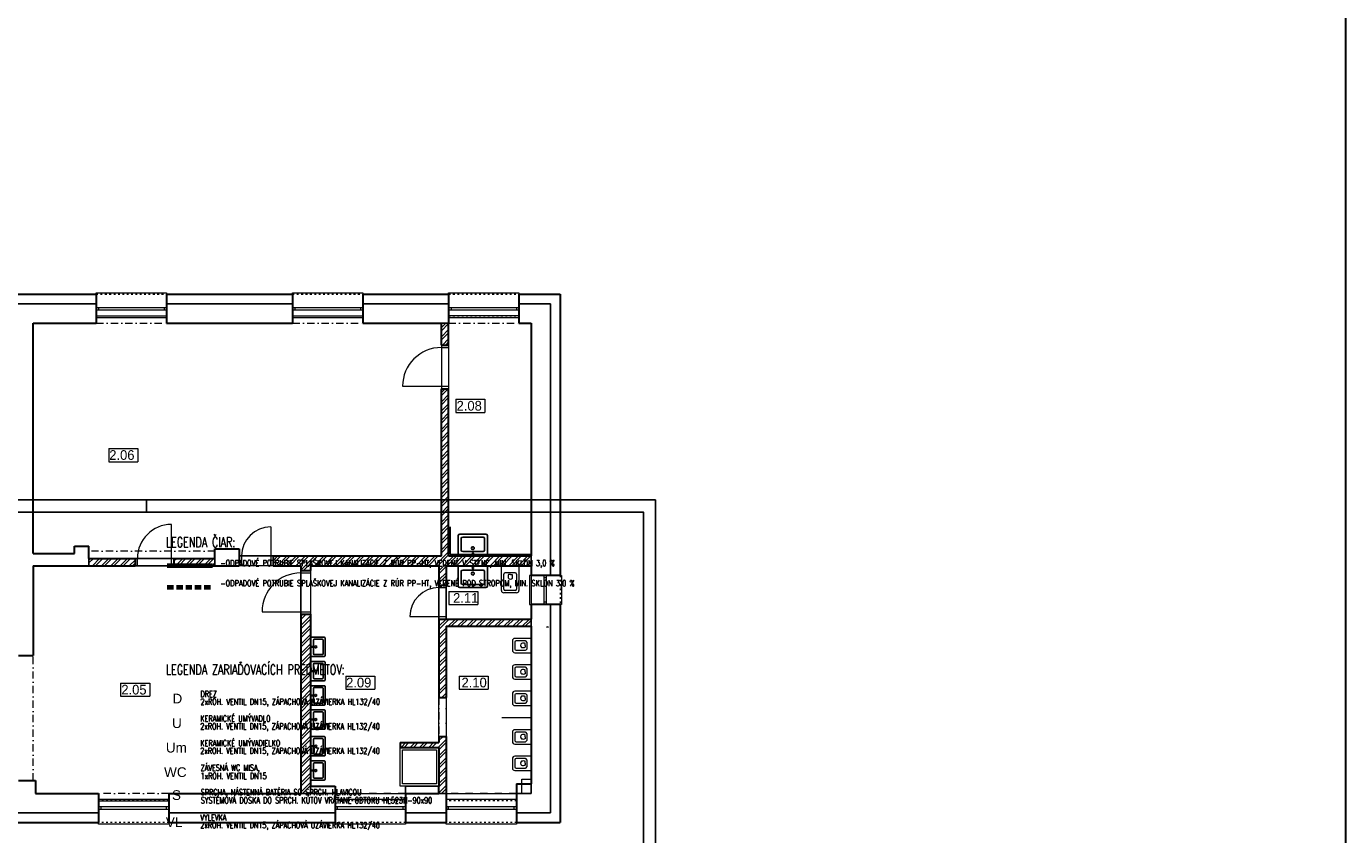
# Model space of a CAD drawing. Header units: millimetres. Extents: x -1674 to 107018, y 6909 to 78196.
# Tile 8 of 24: x 24819 to 52034, y 25935 to 42605. Entities that reach past the tile are written whole.
import ezdxf

# ---------------------------------------------------------------- set-up
doc = ezdxf.new("R2010")
doc.units = ezdxf.units.MM
for name, pattern in [('ACAD_ISO03W100', [30, 12, -18]), ('ČERCHOVANÁ', [1, 0.5, -0.25, 0, -0.25]), ('ČÁRKOVANÁ2', [9.525, 6.35, -3.175])]:
    doc.linetypes.add(name, pattern=pattern)
doc.layers.add('- pomocna', color=232, linetype='Continuous', lineweight=0, plot=False)
for name, color, linetype, lineweight in [('- zariadenie', 30, 'Continuous', 0), ('_1_TZB-KANALIZ', 40, 'Continuous', 70), ('H popisky', 8, 'Continuous', 25), ('H stavba', 82, 'Continuous', 30), ('otvor', 163, 'Continuous', 5), ('ramik', 61, 'Continuous', 25), ('Tbč stavba', 4, 'ČERCHOVANÁ', 0), ('TZB-popis splasky', 255, 'Continuous', 18), ('Tč stavba', 7, 'ACAD_ISO03W100', 5), ('VT šrafy', 253, 'Continuous', 9), ('ZTI-popis', 7, 'Continuous', 20)]:
    doc.layers.add(name, color=color, linetype=linetype, lineweight=lineweight)
doc.styles.add('MtXpl_TechnicLite', font='txt')
doc.styles.add('ROMANS', font='romans.shx', dxfattribs={"width": 0.8})
doc.styles.get("Standard").update_dxf_attribs({"font": 'arial.ttf'})
doc.styles.add('zti-popis', font='arial.ttf', dxfattribs={"height": 100})

# ---------------------------------------------------------------- blocks, each defined once
blk = doc.blocks.new('*U426')
at = {"layer": 'ramik'}
for p, q in [((-210, 292), (-210, 297)), ((-5, 297), (0, 297))]:
    blk.add_line(p, q, dxfattribs=at)
for points in [[(-630, 0), (0, 0), (0, 297), (-630, 297)], [(-625, 5), (-5, 5), (-5, 292), (-625, 292)]]:
    blk.add_lwpolyline(points, close=True, dxfattribs=at)
blk = doc.blocks.new('2np-novypdklad')
at = {"layer": '- pomocna', "color": 8}
for p, q in [((22312, 25421), (23612, 25421)), ((22312, 20671), (22312, 25421)), ((23612, 25421), (23612, 25571)), ((23612, 25571), (25062, 25571)), ((25062, 25571), (25062, 25421)), ((25062, 25421), (27662, 25421)), ((27662, 25421), (27662, 25571)), ((27662, 25571), (29112, 25571)), ((29112, 25571), (29112, 25421)), ((29112, 25421), (30732, 25421)), ((30732, 25421), (30732, 20621)), ((32332, 25571), (30882, 25571)), ((30882, 25571), (30882, 20621)), ((32332, 25421), (32332, 25571)), ((32582, 25421), (32332, 25421)), ((32582, 20621), (32582, 25421)), ((23462, 20821), (23162, 20821)), ((23162, 20821), (23162, 20671)), ((23462, 20571), (23462, 20821)), ((26562, 20771), (26062, 20771)), ((26062, 20771), (26062, 20571)), ((26562, 20621), (26562, 20771)), ((23162, 20671), (22312, 20671)), ((27832, 20421), (22312, 20421)), ((22312, 20421), (22312, 18571)), ((26062, 20571), (23462, 20571)), ((30732, 20621), (26562, 20621)), ((27832, 15721), (27832, 20421)), ((30682, 20421), (28032, 20421)), ((28032, 20421), (28032, 15871)), ((30682, 16771), (30682, 20421)), ((30832, 19321), (30832, 20421)), ((30832, 20421), (32582, 20421)), ((30882, 20621), (32582, 20621)), ((32582, 20421), (32582, 19321)), ((32582, 19321), (30832, 19321)), ((32582, 19171), (30832, 19171)), ((30832, 19171), (30832, 15721)), ((32582, 16021), (32582, 19171)), ((22312, 18571), (22012, 18571)), ((29882, 16671), (29882, 16771)), ((29882, 16771), (30682, 16771)), ((30682, 16671), (29882, 16671)), ((30682, 15871), (30682, 16671)), ((22012, 15991), (22362, 15991)), ((22362, 15991), (22362, 15721)), ((28032, 15871), (28542, 15871)), ((28542, 15871), (28542, 15721)), ((29992, 15721), (29992, 15871)), ((29992, 15871), (30682, 15871)), ((32392, 15721), (32392, 16021)), ((32392, 16021), (32582, 16021)), ((22362, 15721), (23662, 15721)), ((23662, 15721), (23662, 15571)), ((23662, 15571), (25112, 15571)), ((25112, 15571), (25112, 15721)), ((25112, 15721), (27832, 15721)), ((28542, 15721), (29992, 15721)), ((30832, 15721), (32392, 15721))]:
    blk.add_line(p, q, dxfattribs=at)
at = {"layer": '- zariadenie', "color": 8}
for p, q in [((31972, 19911), (31972, 20421)), ((31972, 20421), (32332, 20421)), ((32332, 20421), (32332, 19911)), ((32022, 19936), (32022, 20246)), ((32257, 20271), (32047, 20271)), ((32156, 20242), (32117, 20242)), ((32156, 20242), (32194, 20242)), ((32282, 20246), (32282, 19936)), ((32257, 19911), (32047, 19911)), ((32282, 19861), (32022, 19861)), ((32197, 18871), (32197, 18676)), ((32582, 18921), (32247, 18921)), ((32247, 18846), (32247, 18701)), ((32467, 18871), (32272, 18871)), ((32463, 18777), (32463, 18816)), ((32492, 18846), (32492, 18701)), ((32582, 18626), (32582, 18921)), ((32247, 18626), (32582, 18626)), ((32272, 18676), (32467, 18676)), ((32463, 18777), (32463, 18738)), ((32197, 18326), (32197, 18131)), ((32582, 18376), (32247, 18376)), ((32247, 18301), (32247, 18156)), ((32467, 18326), (32272, 18326)), ((32463, 18232), (32463, 18271)), ((32492, 18301), (32492, 18156)), ((32582, 18081), (32582, 18376)), ((32247, 18081), (32582, 18081)), ((32272, 18131), (32467, 18131)), ((32463, 18232), (32463, 18193)), ((32197, 17781), (32197, 17586)), ((32582, 17831), (32247, 17831)), ((32247, 17756), (32247, 17611)), ((32467, 17781), (32272, 17781)), ((32463, 17687), (32463, 17726)), ((32492, 17756), (32492, 17611)), ((32582, 17536), (32582, 17831)), ((32247, 17536), (32582, 17536)), ((32272, 17586), (32467, 17586)), ((32463, 17687), (32463, 17648)), ((32582, 17286), (31982, 17286)), ((32197, 16986), (32197, 16791)), ((32582, 17036), (32247, 17036)), ((32247, 16961), (32247, 16816)), ((32467, 16986), (32272, 16986)), ((32463, 16892), (32463, 16931)), ((32463, 16892), (32463, 16853)), ((32492, 16961), (32492, 16816)), ((32582, 16741), (32582, 17036)), ((29882, 15871), (29882, 16671)), ((29882, 16671), (30682, 16671)), ((29932, 15921), (29932, 16621)), ((29932, 16621), (30632, 16621)), ((30632, 16621), (30632, 15921)), ((30682, 16671), (30682, 15871)), ((32247, 16741), (32582, 16741)), ((32272, 16791), (32467, 16791)), ((32197, 16441), (32197, 16246)), ((32582, 16491), (32247, 16491)), ((32247, 16416), (32247, 16271)), ((32467, 16441), (32272, 16441)), ((32463, 16347), (32463, 16386)), ((32463, 16347), (32463, 16308)), ((32492, 16416), (32492, 16271)), ((32582, 16196), (32582, 16491)), ((32247, 16196), (32582, 16196)), ((32272, 16246), (32467, 16246)), ((30682, 15871), (29882, 15871)), ((30632, 15921), (29932, 15921))]:
    blk.add_line(p, q, dxfattribs=at)
for centre, radius, start, end in [((32047, 20246), 25, 90, 180), ((32235, 20199), 126, 160.245, 195.3461), ((32152, 20183), 41.5, 203.5039, 275.7802), ((32159, 20183), 41.5, 264.2198, 336.4961), ((32076, 20199), 126, 344.654, 19.755), ((32257, 20246), 25, 0, 90), ((32022, 19911), 50, 180, 270), ((32047, 19936), 25, 180, 270), ((32257, 19936), 25, 270, 0), ((32282, 19911), 50, 270, 0), ((32247, 18871), 50, 90, 180), ((32272, 18846), 25, 90, 180), ((32404, 18780), 41.5, 113.5039, 185.7802), ((32421, 18697), 126, 70.245, 105.346), ((32467, 18846), 25, 0, 90), ((32247, 18676), 50, 180, 270), ((32272, 18701), 25, 180, 270), ((32404, 18773), 41.5, 174.2198, 246.4961), ((32421, 18857), 126, 254.6539, 289.755), ((32467, 18701), 25, 270, 0), ((32247, 18326), 50, 90, 180), ((32272, 18301), 25, 90, 180), ((32404, 18235), 41.5, 113.5039, 185.7802), ((32421, 18152), 126, 70.245, 105.346), ((32467, 18301), 25, 0, 90), ((32247, 18131), 50, 180, 270), ((32272, 18156), 25, 180, 270), ((32404, 18228), 41.5, 174.2198, 246.4961), ((32421, 18312), 126, 254.6539, 289.755), ((32467, 18156), 25, 270, 0), ((32247, 17781), 50, 90, 180), ((32272, 17756), 25, 90, 180), ((32404, 17690), 41.5, 113.5039, 185.7802), ((32421, 17607), 126, 70.245, 105.346), ((32467, 17756), 25, 0, 90), ((32247, 17586), 50, 180, 270), ((32272, 17611), 25, 180, 270), ((32404, 17683), 41.5, 174.2198, 246.4961), ((32421, 17767), 126, 254.6539, 289.755), ((32467, 17611), 25, 270, 0), ((32247, 16986), 50, 90, 180), ((32272, 16961), 25, 90, 180), ((32404, 16895), 41.5, 113.5039, 185.7802), ((32404, 16888), 41.5, 174.2198, 246.4961), ((32421, 16812), 126, 70.245, 105.346), ((32467, 16961), 25, 0, 90), ((32247, 16791), 50, 180, 270), ((32272, 16816), 25, 180, 270), ((32421, 16972), 126, 254.6539, 289.755), ((32467, 16816), 25, 270, 0), ((32247, 16441), 50, 90, 180), ((32272, 16416), 25, 90, 180), ((32404, 16350), 41.5, 113.5039, 185.7802), ((32404, 16343), 41.5, 174.2198, 246.4961), ((32421, 16267), 126, 70.245, 105.346), ((32467, 16416), 25, 0, 90), ((32247, 16246), 50, 180, 270), ((32272, 16271), 25, 180, 270), ((32421, 16427), 126, 254.6539, 289.755), ((32467, 16271), 25, 270, 0)]:
    blk.add_arc(centre, radius, start, end, dxfattribs=at)
at = {"color": 8, "linetype": 'Continuous'}
for p, q in [((21232, 25821), (23612, 25821)), ((25062, 25821), (27662, 25821)), ((29112, 25821), (30882, 25821)), ((32332, 25821), (32982, 25821)), ((32982, 25821), (32982, 20221)), ((30912, 20651), (30912, 21221)), ((30912, 20651), (32582, 20651)), ((32982, 19621), (32982, 15321)), ((29992, 15871), (30682, 15871)), ((32282, 15721), (32582, 15721)), ((21232, 15321), (23662, 15321)), ((25112, 15321), (28542, 15321)), ((29992, 15321), (30832, 15321)), ((32282, 15321), (32982, 15321))]:
    blk.add_line(p, q, dxfattribs=at)
at = {"color": 8}
for p, q in [((30732, 25421), (30882, 25421)), ((31082, 20621), (31082, 21041)), ((31112, 21071), (31652, 21071)), ((31142, 20741), (31142, 20981)), ((31172, 21011), (31592, 21011)), ((31622, 20981), (31622, 20741)), ((31682, 21041), (31682, 20621)), ((31592, 20711), (31172, 20711)), ((23462, 20571), (23462, 20421)), ((26062, 20571), (26062, 20421)), ((31682, 20621), (31082, 20621)), ((31682, 20421), (31082, 20421)), ((31082, 20421), (31082, 20001)), ((31682, 20001), (31682, 20421)), ((32582, 20621), (32582, 20421)), ((31142, 20301), (31142, 20061)), ((31592, 20331), (31172, 20331)), ((31622, 20061), (31622, 20301)), ((31112, 19971), (31652, 19971)), ((31172, 20031), (31592, 20031)), ((32582, 19171), (32582, 19321)), ((28032, 18546), (28032, 18946)), ((28032, 18946), (28312, 18946)), ((28092, 18606), (28092, 18886)), ((28112, 18906), (28272, 18906)), ((28292, 18886), (28292, 18606)), ((28332, 18926), (28332, 18566)), ((28312, 18546), (28032, 18546)), ((28272, 18586), (28112, 18586)), ((28032, 18046), (28032, 18446)), ((28032, 18446), (28312, 18446)), ((28092, 18106), (28092, 18386)), ((28112, 18406), (28272, 18406)), ((28292, 18386), (28292, 18106)), ((28332, 18426), (28332, 18066)), ((28312, 18046), (28032, 18046)), ((28272, 18086), (28112, 18086)), ((28032, 17546), (28032, 17946)), ((28032, 17946), (28312, 17946)), ((28092, 17606), (28092, 17886)), ((28112, 17906), (28272, 17906)), ((28292, 17886), (28292, 17606)), ((28332, 17926), (28332, 17566)), ((28312, 17546), (28032, 17546)), ((28032, 17046), (28032, 17446)), ((28032, 17446), (28312, 17446)), ((28272, 17586), (28112, 17586)), ((28332, 17426), (28332, 17066)), ((28092, 17106), (28092, 17386)), ((28112, 17406), (28272, 17406)), ((28292, 17386), (28292, 17106)), ((28312, 17046), (28032, 17046)), ((28032, 16496), (28032, 16896)), ((28032, 16896), (28312, 16896)), ((28272, 17086), (28112, 17086)), ((28332, 16876), (28332, 16516)), ((28092, 16556), (28092, 16836)), ((28112, 16856), (28272, 16856)), ((28292, 16836), (28292, 16556)), ((28312, 16496), (28032, 16496)), ((28032, 15996), (28032, 16396)), ((28032, 16396), (28312, 16396)), ((28092, 16056), (28092, 16336)), ((28272, 16536), (28112, 16536)), ((28112, 16356), (28272, 16356)), ((28292, 16336), (28292, 16056)), ((28332, 16376), (28332, 16016)), ((28312, 15996), (28032, 15996)), ((28032, 15871), (28032, 15721)), ((28272, 16036), (28112, 16036)), ((29992, 15721), (29992, 15871)), ((32582, 15921), (32582, 15721)), ((28542, 15721), (27832, 15721)), ((30682, 15721), (30832, 15721))]:
    blk.add_line(p, q, dxfattribs=at)
for centre, radius in [((31382, 20671), 15), ((31382, 20371), 15), ((28066, 18746), 10), ((28066, 18246), 10), ((28066, 17746), 10), ((28066, 17246), 10), ((28066, 16696), 10), ((28066, 16196), 10)]:
    blk.add_circle(centre, radius, dxfattribs=at)
for centre, radius, start, end in [((31112, 21041), 30, 90, 180), ((31172, 20981), 30, 90, 180), ((31592, 20981), 30, 0, 90), ((31652, 21041), 30, 0, 90), ((31172, 20741), 30, 180, 270), ((31592, 20741), 30, 270, 0), ((31172, 20301), 30, 90, 180), ((31592, 20301), 30, 360, 90), ((31112, 20001), 30, 180, 270), ((31172, 20061), 30, 180, 270), ((31592, 20061), 30, 270, 360), ((31652, 20001), 30, 270, 360), ((28112, 18886), 20, 90, 180), ((28272, 18886), 20, 0, 90), ((28312, 18926), 20, 0, 90), ((28112, 18606), 20, 180, 270), ((28272, 18606), 20, 270, 0), ((28312, 18566), 20, 270, 0), ((28112, 18386), 20, 90, 180), ((28272, 18386), 20, 0, 90), ((28312, 18426), 20, 0, 90), ((28112, 18106), 20, 180, 270), ((28272, 18106), 20, 270, 0), ((28312, 18066), 20, 270, 0), ((28112, 17886), 20, 90, 180), ((28272, 17886), 20, 0, 90), ((28312, 17926), 20, 0, 90), ((28112, 17606), 20, 180, 270), ((28272, 17606), 20, 270, 0), ((28312, 17566), 20, 270, 0), ((28312, 17426), 20, 0, 90), ((28112, 17386), 20, 90, 180), ((28272, 17386), 20, 0, 90), ((28112, 17106), 20, 180, 270), ((28272, 17106), 20, 270, 0), ((28312, 17066), 20, 270, 0), ((28312, 16876), 20, 0, 90), ((28112, 16836), 20, 90, 180), ((28272, 16836), 20, 0, 90), ((28112, 16556), 20, 180, 270), ((28112, 16336), 20, 90, 180), ((28272, 16556), 20, 270, 0), ((28272, 16336), 20, 0, 90), ((28312, 16516), 20, 270, 0), ((28312, 16376), 20, 0, 90), ((28112, 16056), 20, 180, 270), ((28272, 16056), 20, 270, 0), ((28312, 16016), 20, 270, 0)]:
    blk.add_arc(centre, radius, start, end, dxfattribs=at)
at = {"color": 8, "extrusion": (0, 0, -1)}
for centre, major_axis, start_param, end_param in [((31381, 20783), (-29, 7.6), 4.457203, 7.598795), ((31381, 20783), (-29, 7.6), 1.31561, 4.457203), ((28141, 18746), (5, 19.4), 4.457203, 7.598795), ((28141, 18746), (5, 19.4), 1.31561, 4.457203), ((28141, 18246), (5, 19.4), 4.457203, 7.598795), ((28141, 18246), (5, 19.4), 1.31561, 4.457203), ((28141, 17746), (5, 19.4), 4.457203, 7.598795), ((28141, 17746), (5, 19.4), 1.31561, 4.457203), ((28141, 17246), (5, 19.4), 4.457203, 7.598795), ((28141, 17246), (5, 19.4), 1.31561, 4.457203), ((28141, 16696), (5, 19.4), 4.457203, 7.598795), ((28141, 16696), (5, 19.4), 1.31561, 4.457203), ((28141, 16196), (5, 19.4), 4.457203, 7.598795), ((28141, 16196), (5, 19.4), 1.31561, 4.457203)]:
    blk.add_ellipse(centre, major_axis=major_axis, ratio=1, start_param=start_param, end_param=end_param, dxfattribs=at)
at = {"color": 8}
for start_param, end_param in [(4.457203, 7.598795), (1.31561, 4.457203)]:
    blk.add_ellipse((31381, 20258), major_axis=(-29, -7.6), ratio=1, start_param=start_param, end_param=end_param, dxfattribs=at)
at = {"layer": 'H popisky', "color": 8, "lineweight": 0}
for p, q in [((31029, 23853), (31629, 23853)), ((31029, 23853), (31029, 23582)), ((31629, 23853), (31629, 23582)), ((31029, 23582), (31629, 23582)), ((23873, 22836), (24473, 22836)), ((23873, 22836), (23873, 22565)), ((24473, 22836), (24473, 22565)), ((23873, 22565), (24473, 22565)), ((30883, 19889), (31483, 19889)), ((30883, 19889), (30883, 19619)), ((31483, 19889), (31483, 19619)), ((30883, 19619), (31483, 19619)), ((24115, 17998), (24715, 17998)), ((24115, 17998), (24115, 17727)), ((24715, 17998), (24715, 17727)), ((28758, 18144), (29358, 18144)), ((28758, 18144), (28758, 17874)), ((29358, 18144), (29358, 17874)), ((31100, 18144), (31700, 18144)), ((31100, 18144), (31100, 17874)), ((31700, 18144), (31700, 17874)), ((24115, 17727), (24715, 17727)), ((28758, 17874), (29358, 17874)), ((31100, 17874), (31700, 17874))]:
    blk.add_line(p, q, dxfattribs=at)
at = {"layer": 'H stavba', "color": 8}
for p, q in [((21232, 26021), (23612, 26021)), ((23612, 26021), (23612, 25421)), ((25062, 26021), (27662, 26021)), ((25062, 26021), (25062, 25421)), ((27662, 26021), (27662, 25421)), ((29112, 26021), (30882, 26021)), ((29112, 26021), (29112, 25421)), ((30882, 26021), (30882, 25421)), ((32332, 26021), (33182, 26021)), ((32332, 26021), (32332, 25421)), ((33182, 26021), (33182, 20221)), ((22312, 25421), (23612, 25421)), ((22312, 20671), (22312, 25421)), ((25062, 25421), (26062, 25421)), ((26062, 25421), (27662, 25421)), ((29112, 25421), (30732, 25421)), ((30732, 24971), (30732, 25421)), ((30882, 24971), (30882, 25421)), ((32332, 25421), (32582, 25421)), ((32582, 25421), (32582, 20621)), ((30732, 24971), (30882, 24971)), ((30732, 20621), (30732, 24071)), ((30732, 24071), (30882, 24071)), ((30882, 20621), (30882, 24071)), ((23162, 20821), (23462, 20821)), ((23162, 20671), (23162, 20821)), ((23462, 20571), (23462, 20821)), ((26062, 20571), (26062, 20771)), ((26062, 20771), (26562, 20771)), ((26562, 20771), (26562, 20421)), ((22312, 20671), (23162, 20671)), ((22312, 20421), (24412, 20421)), ((22312, 20421), (22312, 18571)), ((23462, 20571), (24412, 20571)), ((24412, 20571), (24412, 20421)), ((25212, 20571), (25212, 20421)), ((25212, 20571), (26062, 20571)), ((25212, 20421), (26562, 20421)), ((27262, 20621), (27262, 20421)), ((27262, 20621), (30732, 20621)), ((27262, 20421), (27832, 20421)), ((27832, 20421), (27832, 20321)), ((28032, 20421), (30682, 20421)), ((28032, 20421), (28032, 20321)), ((30682, 20421), (30682, 20021)), ((30832, 20421), (32582, 20421)), ((30832, 20421), (30832, 20021)), ((30882, 20621), (32582, 20621)), ((32582, 20421), (32582, 20221)), ((27832, 20321), (28032, 20321)), ((33182, 20221), (32582, 20221)), ((30682, 20021), (30832, 20021)), ((33182, 19621), (32582, 19621)), ((32582, 19621), (32582, 19321)), ((33182, 19621), (33182, 15121)), ((27832, 19421), (28032, 19421)), ((27832, 19421), (27832, 15721)), ((28032, 19421), (28032, 15871)), ((30682, 19321), (32582, 19321)), ((30682, 19321), (30682, 17701)), ((30832, 19171), (32582, 19171)), ((30832, 19171), (30832, 17701)), ((32582, 19171), (32582, 15921)), ((22012, 18571), (22312, 18571)), ((30682, 17701), (30832, 17701)), ((30682, 16901), (30682, 16771)), ((30682, 16901), (30832, 16901)), ((30832, 16901), (30832, 15721)), ((29882, 16771), (29882, 16671)), ((29882, 16771), (30682, 16771)), ((29882, 16671), (30682, 16671)), ((30682, 16671), (30682, 15871)), ((22012, 15991), (22362, 15991)), ((22362, 15991), (22362, 15721)), ((28032, 15871), (28542, 15871)), ((28542, 15871), (28542, 15121)), ((30682, 15721), (30682, 15871)), ((32282, 15921), (32582, 15921)), ((32282, 15921), (32282, 15121)), ((22362, 15721), (23662, 15721)), ((23662, 15721), (23662, 15121)), ((25112, 15721), (27832, 15721)), ((25112, 15721), (25112, 15121)), ((29992, 15721), (30682, 15721)), ((29992, 15721), (29992, 15121)), ((30832, 15721), (30832, 15721)), ((30832, 15721), (30832, 15121)), ((21232, 15121), (23662, 15121)), ((25112, 15121), (28542, 15121)), ((29992, 15121), (30832, 15121)), ((32282, 15121), (33182, 15121))]:
    blk.add_line(p, q, dxfattribs=at)
at = {"layer": 'otvor', "color": 8}
for p, q in [((23612, 26021), (23612, 26051)), ((23612, 26051), (25062, 26051)), ((25062, 26051), (25062, 26021)), ((27662, 26021), (27662, 26051)), ((27662, 26051), (29112, 26051)), ((29112, 26051), (29112, 26021)), ((30882, 26021), (30882, 26051)), ((30882, 26051), (32332, 26051)), ((32332, 26051), (32332, 26021)), ((25062, 25741), (23612, 25741)), ((25062, 25691), (23612, 25691)), ((23662, 25741), (23662, 25691)), ((25012, 25741), (25012, 25691)), ((29112, 25741), (27662, 25741)), ((29112, 25691), (27662, 25691)), ((27712, 25741), (27712, 25691)), ((29062, 25741), (29062, 25691)), ((32332, 25741), (30882, 25741)), ((32332, 25691), (30882, 25691)), ((30932, 25741), (30932, 25691)), ((32282, 25741), (32282, 25691)), ((23612, 25541), (25062, 25541)), ((27662, 25541), (29112, 25541)), ((30882, 25541), (32332, 25541)), ((30732, 24971), (30732, 24071)), ((30732, 24921), (30882, 24921)), ((30882, 24971), (30882, 24071)), ((29932, 24121), (30882, 24121)), ((25162, 20421), (25162, 21271)), ((27212, 21221), (27212, 20421)), ((24412, 20571), (25212, 20571)), ((24412, 20421), (25212, 20421)), ((24462, 20421), (24462, 20571)), ((26562, 20621), (27262, 20621)), ((27262, 20621), (26562, 20621)), ((27262, 20421), (26562, 20421)), ((26612, 20621), (26612, 20421)), ((27832, 20321), (27832, 19421)), ((27832, 20271), (28032, 20271)), ((28032, 20321), (28032, 19421)), ((32582, 20221), (32552, 20221)), ((32552, 20221), (32552, 19621)), ((32852, 19621), (32852, 20221)), ((32902, 20171), (32852, 20171)), ((32902, 19621), (32902, 20221)), ((33182, 20221), (33212, 20221)), ((33212, 20221), (33212, 19621)), ((30682, 20021), (30682, 19321)), ((30682, 19971), (30832, 19971)), ((30832, 20021), (30832, 19321)), ((32552, 19621), (32582, 19621)), ((32902, 19671), (32852, 19671)), ((33212, 19621), (33182, 19621)), ((27032, 19471), (28032, 19471)), ((30082, 19371), (30832, 19371)), ((25112, 15601), (23662, 15601)), ((29992, 15601), (28542, 15601)), ((32282, 15601), (30832, 15601)), ((23662, 15451), (25112, 15451)), ((23662, 15401), (25112, 15401)), ((23712, 15401), (23712, 15451)), ((25062, 15401), (25062, 15451)), ((28542, 15451), (29992, 15451)), ((28542, 15401), (29992, 15401)), ((28592, 15401), (28592, 15451)), ((29942, 15401), (29942, 15451)), ((30832, 15451), (32282, 15451)), ((30832, 15401), (32282, 15401)), ((30882, 15401), (30882, 15451)), ((32232, 15401), (32232, 15451)), ((23662, 15091), (23662, 15121)), ((25112, 15091), (23662, 15091)), ((25112, 15121), (25112, 15091)), ((28542, 15091), (28542, 15121)), ((29992, 15091), (28542, 15091)), ((29992, 15121), (29992, 15091)), ((30832, 15091), (30832, 15121)), ((32282, 15091), (30832, 15091)), ((32282, 15121), (32282, 15091))]:
    blk.add_line(p, q, dxfattribs=at)
for centre, radius in [((30732, 24121), 800), ((25162, 20571), 700), ((27212, 20621), 600), ((27832, 19471), 800), ((30682, 19371), 600)]:
    blk.add_arc(centre, radius, 90, 180, dxfattribs=at)
at = {"layer": 'Tbč stavba', "color": 8, "ltscale": 300}
for p, q in [((23612, 25421), (25062, 25421)), ((27662, 25421), (29112, 25421)), ((30882, 25421), (32332, 25421)), ((26062, 20721), (23462, 20721)), ((22312, 15991), (22312, 18571)), ((30682, 17701), (30682, 16901)), ((30832, 17701), (30832, 16901)), ((25112, 15721), (23662, 15721)), ((29992, 15721), (28542, 15721)), ((32282, 15721), (30832, 15721))]:
    blk.add_line(p, q, dxfattribs=at)
at = {"layer": 'Tč stavba', "color": 8, "ltscale": 3}
for p, q in [((23612, 26021), (25062, 26021)), ((27662, 26021), (29112, 26021)), ((30882, 26021), (32332, 26021)), ((23612, 25571), (25062, 25571)), ((27662, 25571), (29112, 25571)), ((30882, 25571), (32332, 25571)), ((32582, 20221), (32582, 19621)), ((33182, 20221), (33182, 19621)), ((25112, 15571), (23662, 15571)), ((29992, 15571), (28542, 15571)), ((32282, 15571), (30832, 15571)), ((25112, 15121), (23662, 15121)), ((29992, 15121), (28542, 15121)), ((32282, 15121), (30832, 15121))]:
    blk.add_line(p, q, dxfattribs=at)
at = {"layer": 'VT šrafy', "color": 8, "linetype": 'Continuous'}
for p, q in [((30732, 25330), (30823, 25421)), ((30732, 25267), (30882, 25417)), ((30732, 25140), (30882, 25290)), ((30732, 25076), (30882, 25226)), ((30755, 24971), (30882, 25099)), ((30818, 24971), (30882, 25035)), ((30732, 23994), (30809, 24071)), ((30732, 23930), (30873, 24071)), ((30732, 23803), (30882, 23953)), ((30732, 23739), (30882, 23889)), ((30732, 23612), (30882, 23762)), ((30732, 23549), (30882, 23699)), ((30732, 23421), (30882, 23571)), ((30732, 23358), (30882, 23508)), ((30732, 23230), (30882, 23380)), ((30732, 23167), (30882, 23317)), ((30732, 23039), (30882, 23189)), ((30732, 22976), (30882, 23126)), ((30732, 22849), (30882, 22999)), ((30732, 22785), (30882, 22935)), ((30732, 22658), (30882, 22808)), ((30732, 22594), (30882, 22744)), ((30732, 22467), (30882, 22617)), ((30732, 22403), (30882, 22553)), ((30732, 22276), (30882, 22426)), ((30732, 22212), (30882, 22362)), ((30732, 22085), (30882, 22235)), ((30732, 22021), (30882, 22171)), ((30732, 21894), (30882, 22044)), ((30732, 21830), (30882, 21980)), ((30732, 21703), (30882, 21853)), ((30732, 21639), (30882, 21789)), ((30732, 21512), (30882, 21662)), ((30732, 21448), (30882, 21598)), ((30732, 21321), (30882, 21471)), ((30732, 21258), (30882, 21408)), ((30732, 21130), (30882, 21280)), ((30732, 21067), (30882, 21217)), ((30732, 20939), (30882, 21089)), ((30732, 20876), (30882, 21026)), ((30596, 20421), (30882, 20707)), ((30732, 20748), (30882, 20898)), ((30732, 20685), (30882, 20835)), ((23462, 20542), (23491, 20571)), ((23462, 20479), (23554, 20571)), ((23532, 20421), (23682, 20571)), ((23595, 20421), (23745, 20571)), ((23723, 20421), (23873, 20571)), ((23786, 20421), (23936, 20571)), ((23914, 20421), (24064, 20571)), ((23977, 20421), (24127, 20571)), ((24104, 20421), (24254, 20571)), ((24168, 20421), (24318, 20571)), ((24295, 20421), (24412, 20538)), ((24359, 20421), (24412, 20474)), ((25212, 20511), (25273, 20571)), ((25250, 20421), (25400, 20571)), ((25314, 20421), (25464, 20571)), ((25441, 20421), (25591, 20571)), ((25505, 20421), (25655, 20571)), ((25632, 20421), (25782, 20571)), ((25695, 20421), (25845, 20571)), ((25823, 20421), (25973, 20571)), ((25886, 20421), (26036, 20571)), ((26014, 20421), (26062, 20470)), ((27262, 20524), (27359, 20621)), ((27262, 20460), (27423, 20621)), ((27350, 20421), (27550, 20621)), ((27414, 20421), (27614, 20621)), ((27541, 20421), (27741, 20621)), ((27605, 20421), (27805, 20621)), ((27732, 20421), (27932, 20621)), ((27796, 20421), (27996, 20621)), ((27832, 20330), (28123, 20621)), ((27886, 20321), (28186, 20621)), ((28114, 20421), (28314, 20621)), ((28177, 20421), (28377, 20621)), ((28305, 20421), (28505, 20621)), ((28368, 20421), (28568, 20621)), ((28496, 20421), (28696, 20621)), ((28559, 20421), (28759, 20621)), ((28687, 20421), (28887, 20621)), ((28750, 20421), (28950, 20621)), ((28877, 20421), (29077, 20621)), ((28941, 20421), (29141, 20621)), ((29068, 20421), (29268, 20621)), ((29132, 20421), (29332, 20621)), ((29259, 20421), (29459, 20621)), ((29323, 20421), (29523, 20621)), ((29450, 20421), (29650, 20621)), ((29514, 20421), (29714, 20621)), ((29641, 20421), (29841, 20621)), ((29705, 20421), (29905, 20621)), ((29832, 20421), (30032, 20621)), ((29896, 20421), (30096, 20621)), ((30023, 20421), (30223, 20621)), ((30087, 20421), (30287, 20621)), ((30214, 20421), (30414, 20621)), ((30278, 20421), (30478, 20621)), ((30405, 20421), (30605, 20621)), ((30468, 20421), (30668, 20621)), ((30659, 20421), (30882, 20644)), ((30682, 20317), (30987, 20621)), ((30850, 20421), (31050, 20621)), ((30978, 20421), (31178, 20621)), ((31041, 20421), (31241, 20621)), ((31168, 20421), (31368, 20621)), ((31232, 20421), (31432, 20621)), ((31359, 20421), (31559, 20621)), ((31423, 20421), (31623, 20621)), ((31550, 20421), (31750, 20621)), ((31614, 20421), (31814, 20621)), ((31741, 20421), (31941, 20621)), ((31805, 20421), (32005, 20621)), ((31932, 20421), (32132, 20621)), ((31996, 20421), (32196, 20621)), ((32123, 20421), (32323, 20621)), ((32187, 20421), (32387, 20621)), ((32314, 20421), (32514, 20621)), ((32378, 20421), (32578, 20621)), ((32505, 20421), (32582, 20498)), ((32569, 20421), (32582, 20435)), ((28014, 20321), (28032, 20339)), ((30682, 20253), (30832, 20403)), ((30682, 20126), (30832, 20276)), ((30682, 20062), (30832, 20212)), ((30768, 20021), (30832, 20085)), ((30832, 20021), (30832, 20021)), ((27832, 19376), (27877, 19421)), ((27832, 19312), (27941, 19421)), ((27832, 19185), (28032, 19385)), ((27832, 19121), (28032, 19321)), ((27832, 18994), (28032, 19194)), ((27832, 18930), (28032, 19130)), ((30682, 19171), (30832, 19321)), ((30682, 19298), (30705, 19321)), ((30682, 19107), (30896, 19321)), ((30682, 18980), (30832, 19130)), ((30682, 18917), (30832, 19067)), ((30873, 19171), (31023, 19321)), ((30937, 19171), (31087, 19321)), ((31064, 19171), (31214, 19321)), ((31128, 19171), (31278, 19321)), ((31255, 19171), (31405, 19321)), ((31319, 19171), (31469, 19321)), ((31446, 19171), (31596, 19321)), ((31509, 19171), (31659, 19321)), ((31637, 19171), (31787, 19321)), ((31700, 19171), (31850, 19321)), ((31828, 19171), (31978, 19321)), ((31891, 19171), (32041, 19321)), ((32019, 19171), (32169, 19321)), ((32082, 19171), (32232, 19321)), ((32209, 19171), (32359, 19321)), ((32273, 19171), (32423, 19321)), ((32400, 19171), (32550, 19321)), ((32464, 19171), (32582, 19289)), ((27832, 18803), (28032, 19003)), ((27832, 18739), (28032, 18939)), ((27832, 18612), (28032, 18812)), ((30682, 18789), (30832, 18939)), ((30682, 18726), (30832, 18876)), ((27832, 18548), (28032, 18748)), ((27832, 18421), (28032, 18621)), ((27832, 18358), (28032, 18558)), ((30682, 18598), (30832, 18748)), ((30682, 18535), (30832, 18685)), ((30682, 18407), (30832, 18557)), ((27832, 18230), (28032, 18430)), ((27832, 18167), (28032, 18367)), ((27832, 18039), (28032, 18239)), ((30682, 18344), (30832, 18494)), ((30682, 18216), (30832, 18366)), ((30682, 18153), (30832, 18303)), ((27832, 17976), (28032, 18176)), ((27832, 17848), (28032, 18048)), ((27832, 17785), (28032, 17985)), ((30682, 18026), (30832, 18176)), ((30682, 17962), (30832, 18112)), ((30682, 17835), (30832, 17985)), ((27832, 17657), (28032, 17857)), ((27832, 17594), (28032, 17794)), ((30682, 17771), (30832, 17921)), ((30739, 17701), (30832, 17794)), ((30803, 17701), (30832, 17730)), ((27832, 17467), (28032, 17667)), ((27832, 17403), (28032, 17603)), ((27832, 17276), (28032, 17476)), ((27832, 17212), (28032, 17412)), ((27832, 17085), (28032, 17285)), ((27832, 17021), (28032, 17221)), ((27832, 16894), (28032, 17094)), ((27832, 16830), (28032, 17030)), ((27832, 16703), (28032, 16903)), ((30682, 16880), (30703, 16901)), ((30682, 16816), (30767, 16901)), ((27832, 16639), (28032, 16839)), ((27832, 16512), (28032, 16712)), ((27832, 16448), (28032, 16648)), ((29900, 16671), (30000, 16771)), ((29964, 16671), (30064, 16771)), ((30091, 16671), (30191, 16771)), ((30155, 16671), (30255, 16771)), ((30282, 16671), (30382, 16771)), ((30346, 16671), (30446, 16771)), ((30473, 16671), (30573, 16771)), ((30537, 16671), (30637, 16771)), ((30664, 16671), (30832, 16839)), ((30682, 16625), (30832, 16775)), ((30682, 16498), (30832, 16648)), ((27832, 16321), (28032, 16521)), ((27832, 16257), (28032, 16457)), ((27832, 16130), (28032, 16330)), ((30682, 16435), (30832, 16585)), ((30682, 16307), (30832, 16457)), ((30682, 16244), (30832, 16394)), ((27832, 16067), (28032, 16267)), ((27832, 15939), (28032, 16139)), ((27832, 15876), (28032, 16076)), ((30682, 16116), (30832, 16266)), ((30682, 16053), (30832, 16203)), ((30682, 15925), (30832, 16075)), ((27832, 15748), (28032, 15948)), ((27869, 15721), (28032, 15885)), ((30682, 15862), (30832, 16012)), ((30682, 15735), (30832, 15885)), ((30732, 15721), (30832, 15821)), ((27996, 15721), (28032, 15757))]:
    blk.add_line(p, q, dxfattribs=at)
at = {"layer": 'H popisky', "color": 8, "style": 'MtXpl_TechnicLite'}
for s, p in [('2.08', (31046, 23619)), ('2.06', (23881, 22603)), ('2.11', (30974, 19655)), ('2.05', (24130, 17764)), ('2.09', (28767, 17910)), ('2.10', (31148, 17911))]:
    blk.add_text(s, height=200, rotation=360, dxfattribs=at).set_placement(p)

msp = doc.modelspace()

# ---------------------------------------------------------------- linework, layer by layer
at = {"color": 30, "lineweight": 30}
msp.add_lwpolyline([(-1674, 78196), (52034, 78196), (52034, 10857), (-1674, 10857)], close=True, dxfattribs=at)
at = {"layer": '_1_TZB-KANALIZ'}
msp.add_line((27726, 31487, 0), (28662, 31487, 0), dxfattribs=at)
at = {"layer": '_1_TZB-KANALIZ', "linetype": 'ČÁRKOVANÁ2', "ltscale": 20}
msp.add_line((27726, 31037, 0), (28662, 31037, 0), dxfattribs=at)
at = {"layer": 'TZB-popis splasky', "lineweight": -3}
for p in [(35557, 30228), (35582, 30228)]:
    msp.add_line(p, (35569, 30205), dxfattribs=at)

# ---------------------------------------------------------------- block references
msp.add_blockref('2np-novypdklad', (2648, 11061))
at = {"layer": 'ramik', "xscale": 49.99999999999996, "yscale": 49.99999999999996, "zscale": 49.99999999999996}
msp.add_blockref('*U426', (37797, 17987), dxfattribs=at)

# ---------------------------------------------------------------- texts
at = {"layer": 'TZB-popis splasky', "color": 7, "lineweight": 30, "style": 'ROMANS', "width": 0.7}
for s, p in [('LEGENDA ČIAR:', (27700, 31864, 0)), ('LEGENDA ZARIAĎOVACÍCH PREDMETOV:', (27700, 29236, 0))]:
    msp.add_text(s, height=206.25, dxfattribs=at).set_placement(p)
at = {"layer": 'TZB-popis splasky', "color": 7, "style": 'ROMANS', "width": 0.7}
for s, p in [('DREZ', (28411, 28773, 0)), ('2xROH. VENTIL DN15, ZÁPACHOVÁ UZÁVIERKA HL132/40', (28411, 28614, 0)), ('KERAMICKÉ UMÝVADLO', (28407, 28265, 0)), ('2xROH. VENTIL DN15, ZÁPACHOVÁ UZÁVIERKA HL132/40', (28407, 28106, 0)), ('2xROH. VENTIL DN15, ZÁPACHOVÁ UZÁVIERKA HL132/40', (28407, 27601, 0)), ('KERAMICKÉ UMÝVADIELKO', (28407, 27759, 0)), ('ZÁVESNÁ WC MISA, ', (28414, 27252, 0)), ('1xROH. VENTIL DN15 ', (28414, 27081, 0)), ('SPRCHA, NÁSTENNÁ BATÉRIA SO SPRCH. HLAVICOU', (28416, 26747, 0)), ('SYSTÉMOVÁ DOSKA DO SPRCH. KÚTOV VRÁTANE ODTOKU HL523N-90x90', (28416, 26580, 0)), ('VÝLEVKA', (28407, 26225, 0)), ('2xROH. VENTIL DN15, ZÁPACHOVÁ UZÁVIERKA HL132/40', (28407, 26066, 0))]:
    msp.add_text(s, height=125, dxfattribs=at).set_placement(p)
at = {"layer": 'TZB-popis splasky', "lineweight": -3, "insert": (28817, 31599, 0), "char_height": 125, "width": 10828.08, "attachment_point": 1}
msp.add_mtext('{\\Fsimplex|c238;\\W0.8;-ODPADOVÉ POTRUBIE SPLAŠKOVEJ KANALIZÁCIE Z RÚR PP-HT, VEDENÉ V STENE, MIN. SKLON 3,0 %\\P\\P-ODPADOVÉ POTRUBIE SPLAŠKOVEJ KANALIZÁCIE Z RÚR PP-HT, VEDENÉ POD STROPOM, MIN. SKLON 3,0 %}', dxfattribs=at)
at = {"layer": 'ZTI-popis', "ltscale": 0.03, "char_height": 200, "attachment_point": 4, "rotation": 0.0236, "style": 'zti-popis'}
for s, width, insert in [('D', 266.09, (27833, 28741, 0)), ('U', 266.09, (27824, 28232, 0)), ('Um', 266.09, (27696, 27727, 0)), ('WC', 555.01, (27660, 27222, 0)), ('S', 226.2, (27822, 26749, 0)), ('VL', 266.09, (27696, 26192, 0))]:
    msp.add_mtext_dynamic_manual_height_columns(s, width=width, gutter_width=12.5, heights=[0], dxfattribs=dict(at, insert=insert))

doc.saveas('drawing.dxf')
